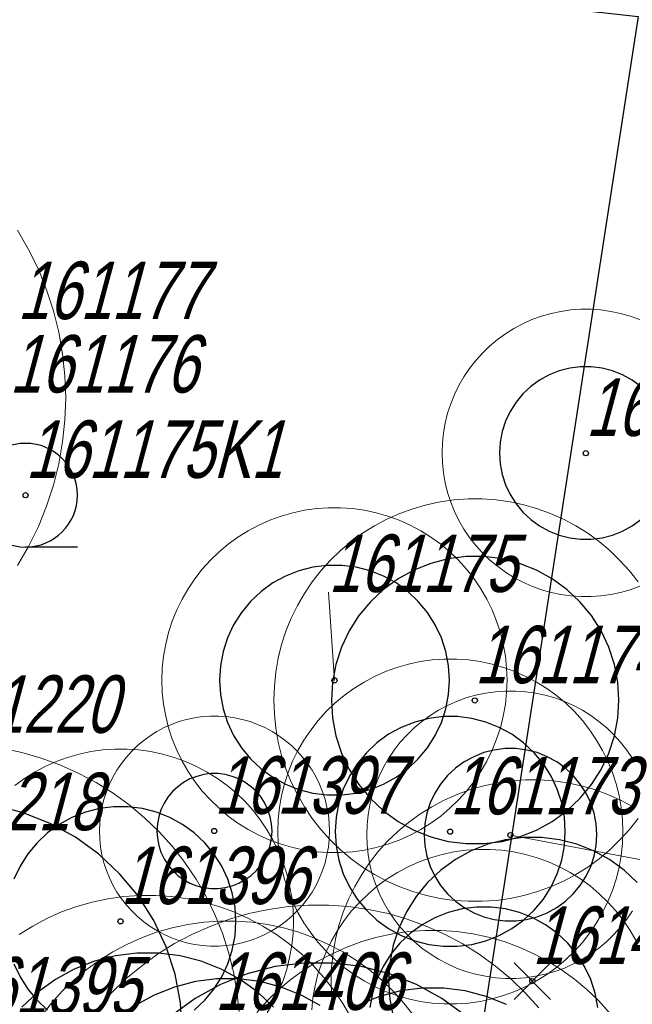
# Model space of a CAD drawing. Header units: metres. Extents: x 7419449 to 7420144, y 5549519 to 5549653.
# Tile 36 of 67: x 7419523 to 7419534, y 5549541 to 5549558. Entities that reach past the tile are written whole.
import ezdxf
from ezdxf.enums import TextEntityAlignment as Align

# ---------------------------------------------------------------- set-up
doc = ezdxf.new("R2010")
doc.units = ezdxf.units.M
doc.layers.add('_4_korony', color=7, linetype='Continuous', lineweight=25, true_color=0x7aa300)
for name, color, linetype, lineweight in [('_4_krzewy istniejące', 86, 'Continuous', 30), ('_4_NUMERY_PIKIET', 7, 'Continuous', 15), ('_4_SOD', 30, 'Continuous', 20), ('_4_USUNIĘCIE', 1, 'Continuous', 30)]:
    doc.layers.add(name, color=color, linetype=linetype, lineweight=lineweight)
doc.layers.add('_4_PUNKT_INWENTARYZACYJNY', color=7, linetype='Continuous')
doc.styles.add('STANDARD-Working1250', font='arial.ttf', dxfattribs={"height": 2.5})

# ---------------------------------------------------------------- blocks, each defined once
blk = doc.blocks.new('A$C38776EB9')
at = {"linetype": 'Continuous', "transparency": 33554623}
blk.add_line((-0.525, -0.525), (0, -0.525), dxfattribs=at)
blk.add_circle((0, 0), 0.525, dxfattribs=at)
blk = doc.blocks.new('usun. bez dec')
at = {"layer": '_4_USUNIĘCIE', "color": 30, "true_color": 0xf8991e}
for points in [[(-0.318, 0.318), (0.318, -0.318)], [(-0.318, -0.318), (0.318, 0.318)]]:
    blk.add_lwpolyline(points, dxfattribs=at)

msp = doc.modelspace()

# ---------------------------------------------------------------- linework, layer by layer
at = {"layer": '_4_korony', "linetype": 'Continuous', "flags": 128}
for points in [[(7419533.807, 5549551.96), (7419533.655, 5549552.07), (7419533.49, 5549552.161), (7419533.315, 5549552.231), (7419533.132, 5549552.277), (7419532.945, 5549552.301), (7419532.757, 5549552.301), (7419532.57, 5549552.277), (7419532.387, 5549552.231), (7419532.212, 5549552.161), (7419532.047, 5549552.07), (7419531.895, 5549551.96), (7419531.758, 5549551.831), (7419531.637, 5549551.686), (7419531.537, 5549551.527), (7419531.456, 5549551.356), (7419531.398, 5549551.177), (7419531.363, 5549550.992), (7419531.351, 5549550.804), (7419531.363, 5549550.616), (7419531.398, 5549550.431), (7419531.456, 5549550.252), (7419531.537, 5549550.081), (7419531.637, 5549549.922), (7419531.758, 5549549.777), (7419531.895, 5549549.648), (7419532.047, 5549549.538), (7419532.212, 5549549.447), (7419532.387, 5549549.377), (7419532.57, 5549549.331), (7419532.757, 5549549.307), (7419532.945, 5549549.307), (7419533.132, 5549549.331), (7419533.315, 5549549.377), (7419533.49, 5549549.447), (7419533.655, 5549549.538), (7419533.807, 5549549.648)], [(7419525.834, 5549540.745), (7419525.802, 5549541.246), (7419525.708, 5549541.74), (7419525.553, 5549542.217), (7419525.339, 5549542.672), (7419525.07, 5549543.096), (7419524.75, 5549543.483), (7419524.384, 5549543.827), (7419523.977, 5549544.122), (7419523.537, 5549544.364), (7419523.07, 5549544.549), (7419522.584, 5549544.674)], [(7419526.042, 5549541.116), (7419526.225, 5549541.288), (7419526.385, 5549541.481), (7419526.52, 5549541.693), (7419526.627, 5549541.921), (7419526.704, 5549542.16), (7419526.751, 5549542.406), (7419526.767, 5549542.657), (7419526.751, 5549542.908), (7419526.704, 5549543.154), (7419526.627, 5549543.393), (7419526.52, 5549543.621), (7419526.385, 5549543.833), (7419526.225, 5549544.026), (7419526.042, 5549544.198), (7419525.839, 5549544.346), (7419525.619, 5549544.467), (7419525.385, 5549544.559), (7419525.142, 5549544.622), (7419524.893, 5549544.653), (7419524.641, 5549544.653), (7419524.392, 5549544.622), (7419524.149, 5549544.559), (7419523.915, 5549544.467), (7419523.695, 5549544.346), (7419523.492, 5549544.198), (7419523.309, 5549544.026), (7419523.149, 5549543.833), (7419523.014, 5549543.621), (7419522.907, 5549543.393)], [(7419533.744, 5549543.333), (7419533.516, 5549543.548), (7419533.262, 5549543.733), (7419532.986, 5549543.884), (7419532.695, 5549544), (7419532.39, 5549544.078), (7419532.079, 5549544.117), (7419531.765, 5549544.117), (7419531.454, 5549544.078), (7419531.149, 5549544), (7419530.858, 5549543.884), (7419530.582, 5549543.733), (7419530.328, 5549543.548), (7419530.1, 5549543.333), (7419529.899, 5549543.091), (7419529.731, 5549542.826), (7419529.598, 5549542.542), (7419529.501, 5549542.244), (7419529.442, 5549541.935), (7419529.422, 5549541.622), (7419529.442, 5549541.309), (7419529.501, 5549541)], [(7419533.061, 5549541.163), (7419533.014, 5549541.409), (7419532.937, 5549541.648), (7419532.83, 5549541.876), (7419532.695, 5549542.088), (7419532.535, 5549542.281), (7419532.352, 5549542.453), (7419532.149, 5549542.601), (7419531.929, 5549542.722), (7419531.695, 5549542.814), (7419531.452, 5549542.877), (7419531.203, 5549542.908), (7419530.951, 5549542.908), (7419530.702, 5549542.877), (7419530.459, 5549542.814), (7419530.225, 5549542.722), (7419530.005, 5549542.601), (7419529.802, 5549542.453), (7419529.619, 5549542.281), (7419529.459, 5549542.088), (7419529.324, 5549541.876), (7419529.217, 5549541.648), (7419529.14, 5549541.409), (7419529.093, 5549541.163)], [(7419527.421, 5549541.168), (7419527.146, 5549541.426), (7419526.841, 5549541.647), (7419526.511, 5549541.828), (7419526.161, 5549541.967), (7419525.796, 5549542.061), (7419525.422, 5549542.108), (7419525.046, 5549542.108), (7419524.672, 5549542.061), (7419524.307, 5549541.967), (7419523.957, 5549541.828), (7419523.627, 5549541.647), (7419523.322, 5549541.426), (7419523.047, 5549541.168)], [(7419522.907, 5549541.921), (7419523.014, 5549541.693), (7419523.149, 5549541.481), (7419523.309, 5549541.288), (7419523.492, 5549541.116)], [(7419530.751, 5549541.025), (7419530.344, 5549541.32), (7419529.904, 5549541.562), (7419529.437, 5549541.747), (7419528.951, 5549541.872), (7419528.452, 5549541.935), (7419527.95, 5549541.935), (7419527.451, 5549541.872), (7419526.965, 5549541.747), (7419526.498, 5549541.562), (7419526.058, 5549541.32), (7419525.651, 5549541.025)], [(7419528.231, 5549541.198), (7419527.901, 5549541.379), (7419527.551, 5549541.518), (7419527.186, 5549541.612), (7419526.812, 5549541.659), (7419526.436, 5549541.659), (7419526.062, 5549541.612), (7419525.697, 5549541.518), (7419525.347, 5549541.379), (7419525.017, 5549541.198)], [(7419531.469, 5549541.217), (7419531.119, 5549541.356), (7419530.754, 5549541.45), (7419530.38, 5549541.497), (7419530.004, 5549541.497), (7419529.63, 5549541.45), (7419529.265, 5549541.356), (7419528.915, 5549541.217)]]:
    msp.add_lwpolyline(points, dxfattribs=at)
for points in [[(7419533.426, 5549546.506), (7419533.406, 5549546.819), (7419533.347, 5549547.128), (7419533.25, 5549547.426), (7419533.117, 5549547.71), (7419532.949, 5549547.975), (7419532.748, 5549548.217), (7419532.52, 5549548.432), (7419532.266, 5549548.617), (7419531.99, 5549548.768), (7419531.699, 5549548.884), (7419531.394, 5549548.962), (7419531.083, 5549549.001), (7419530.769, 5549549.001), (7419530.458, 5549548.962), (7419530.153, 5549548.884), (7419529.862, 5549548.768), (7419529.586, 5549548.617), (7419529.332, 5549548.432), (7419529.104, 5549548.217), (7419528.903, 5549547.975), (7419528.735, 5549547.71), (7419528.602, 5549547.426), (7419528.505, 5549547.128), (7419528.446, 5549546.819), (7419528.426, 5549546.506), (7419528.446, 5549546.193), (7419528.505, 5549545.884), (7419528.602, 5549545.586), (7419528.735, 5549545.302), (7419528.903, 5549545.037), (7419529.104, 5549544.795), (7419529.332, 5549544.58), (7419529.586, 5549544.395), (7419529.862, 5549544.244), (7419530.153, 5549544.128), (7419530.458, 5549544.05), (7419530.769, 5549544.011), (7419531.083, 5549544.011), (7419531.394, 5549544.05), (7419531.699, 5549544.128), (7419531.99, 5549544.244), (7419532.266, 5549544.395), (7419532.52, 5549544.58), (7419532.748, 5549544.795), (7419532.949, 5549545.037), (7419533.117, 5549545.302), (7419533.25, 5549545.586), (7419533.347, 5549545.884), (7419533.406, 5549546.193)], [(7419530.48, 5549546.854), (7419530.464, 5549547.105), (7419530.417, 5549547.351), (7419530.34, 5549547.59), (7419530.233, 5549547.818), (7419530.098, 5549548.03), (7419529.938, 5549548.223), (7419529.755, 5549548.395), (7419529.552, 5549548.543), (7419529.332, 5549548.664), (7419529.098, 5549548.756), (7419528.855, 5549548.819), (7419528.606, 5549548.85), (7419528.354, 5549548.85), (7419528.105, 5549548.819), (7419527.862, 5549548.756), (7419527.628, 5549548.664), (7419527.408, 5549548.543), (7419527.205, 5549548.395), (7419527.022, 5549548.223), (7419526.862, 5549548.03), (7419526.727, 5549547.818), (7419526.62, 5549547.59), (7419526.543, 5549547.351), (7419526.496, 5549547.105), (7419526.48, 5549546.854), (7419526.496, 5549546.603), (7419526.543, 5549546.357), (7419526.62, 5549546.118), (7419526.727, 5549545.89), (7419526.862, 5549545.678), (7419527.022, 5549545.485), (7419527.205, 5549545.313), (7419527.408, 5549545.165), (7419527.628, 5549545.044), (7419527.862, 5549544.952), (7419528.105, 5549544.889), (7419528.354, 5549544.858), (7419528.606, 5549544.858), (7419528.855, 5549544.889), (7419529.098, 5549544.952), (7419529.332, 5549545.044), (7419529.552, 5549545.165), (7419529.755, 5549545.313), (7419529.938, 5549545.485), (7419530.098, 5549545.678), (7419530.233, 5549545.89), (7419530.34, 5549546.118), (7419530.417, 5549546.357), (7419530.464, 5549546.603)], [(7419532.494, 5549544.223), (7419532.478, 5549544.474), (7419532.431, 5549544.72), (7419532.354, 5549544.959), (7419532.247, 5549545.187), (7419532.112, 5549545.399), (7419531.952, 5549545.592), (7419531.769, 5549545.764), (7419531.566, 5549545.912), (7419531.346, 5549546.033), (7419531.112, 5549546.125), (7419530.869, 5549546.188), (7419530.62, 5549546.219), (7419530.368, 5549546.219), (7419530.119, 5549546.188), (7419529.876, 5549546.125), (7419529.642, 5549546.033), (7419529.422, 5549545.912), (7419529.219, 5549545.764), (7419529.036, 5549545.592), (7419528.876, 5549545.399), (7419528.741, 5549545.187), (7419528.634, 5549544.959), (7419528.557, 5549544.72), (7419528.51, 5549544.474), (7419528.494, 5549544.223), (7419528.51, 5549543.972), (7419528.557, 5549543.726), (7419528.634, 5549543.487), (7419528.741, 5549543.259), (7419528.876, 5549543.047), (7419529.036, 5549542.854), (7419529.219, 5549542.682), (7419529.422, 5549542.534), (7419529.642, 5549542.413), (7419529.876, 5549542.321), (7419530.119, 5549542.258), (7419530.368, 5549542.227), (7419530.62, 5549542.227), (7419530.869, 5549542.258), (7419531.112, 5549542.321), (7419531.346, 5549542.413), (7419531.566, 5549542.534), (7419531.769, 5549542.682), (7419531.952, 5549542.854), (7419532.112, 5549543.047), (7419532.247, 5549543.259), (7419532.354, 5549543.487), (7419532.431, 5549543.726), (7419532.478, 5549543.972)], [(7419533.04, 5549544.166), (7419533.028, 5549544.354), (7419532.993, 5549544.539), (7419532.935, 5549544.718), (7419532.854, 5549544.889), (7419532.754, 5549545.048), (7419532.633, 5549545.193), (7419532.496, 5549545.322), (7419532.344, 5549545.432), (7419532.179, 5549545.523), (7419532.004, 5549545.593), (7419531.821, 5549545.639), (7419531.634, 5549545.663), (7419531.446, 5549545.663), (7419531.259, 5549545.639), (7419531.076, 5549545.593), (7419530.901, 5549545.523), (7419530.736, 5549545.432), (7419530.584, 5549545.322), (7419530.447, 5549545.193), (7419530.326, 5549545.048), (7419530.226, 5549544.889), (7419530.145, 5549544.718), (7419530.087, 5549544.539), (7419530.052, 5549544.354), (7419530.04, 5549544.166), (7419530.052, 5549543.978), (7419530.087, 5549543.793), (7419530.145, 5549543.614), (7419530.226, 5549543.443), (7419530.326, 5549543.284), (7419530.447, 5549543.139), (7419530.584, 5549543.01), (7419530.736, 5549542.9), (7419530.901, 5549542.809), (7419531.076, 5549542.739), (7419531.259, 5549542.693), (7419531.446, 5549542.669), (7419531.634, 5549542.669), (7419531.821, 5549542.693), (7419532.004, 5549542.739), (7419532.179, 5549542.809), (7419532.344, 5549542.9), (7419532.496, 5549543.01), (7419532.633, 5549543.139), (7419532.754, 5549543.284), (7419532.854, 5549543.443), (7419532.935, 5549543.614), (7419532.993, 5549543.793), (7419533.028, 5549543.978)], [(7419527.394, 5549544.23), (7419527.386, 5549544.355), (7419527.363, 5549544.479), (7419527.324, 5549544.598), (7419527.27, 5549544.712), (7419527.203, 5549544.818), (7419527.123, 5549544.915), (7419527.031, 5549545.001), (7419526.93, 5549545.074), (7419526.82, 5549545.135), (7419526.703, 5549545.181), (7419526.581, 5549545.212), (7419526.457, 5549545.228), (7419526.331, 5549545.228), (7419526.207, 5549545.212), (7419526.085, 5549545.181), (7419525.968, 5549545.135), (7419525.858, 5549545.074), (7419525.757, 5549545.001), (7419525.665, 5549544.915), (7419525.585, 5549544.818), (7419525.518, 5549544.712), (7419525.464, 5549544.598), (7419525.425, 5549544.479), (7419525.402, 5549544.355), (7419525.394, 5549544.23), (7419525.402, 5549544.105), (7419525.425, 5549543.981), (7419525.464, 5549543.862), (7419525.518, 5549543.748), (7419525.585, 5549543.642), (7419525.665, 5549543.545), (7419525.757, 5549543.459), (7419525.858, 5549543.386), (7419525.968, 5549543.325), (7419526.085, 5549543.279), (7419526.207, 5549543.248), (7419526.331, 5549543.232), (7419526.457, 5549543.232), (7419526.581, 5549543.248), (7419526.703, 5549543.279), (7419526.82, 5549543.325), (7419526.93, 5549543.386), (7419527.031, 5549543.459), (7419527.123, 5549543.545), (7419527.203, 5549543.642), (7419527.27, 5549543.748), (7419527.324, 5549543.862), (7419527.363, 5549543.981), (7419527.386, 5549544.105)]]:
    msp.add_lwpolyline(points, close=True, dxfattribs=at)
at = {"layer": '_4_krzewy istniejące', "elevation": 10.18}
msp.add_lwpolyline([(7419533.763, 5549558.395), (7419528.84, 5549526.525), (7419523.94, 5549526.59), (7419483.43, 5549529.18), (7419454.642, 5549530.858), (7419457.792, 5549566.805), (7419533.763, 5549558.395)], dxfattribs=at)
at = {"layer": '_4_NUMERY_PIKIET'}
for points in [[(7419528.48, 5549546.85), (7419528.375, 5549548.382)], [(7419531.54, 5549544.16), (7419534.461, 5549543.609)]]:
    msp.add_lwpolyline(points, dxfattribs=at)
at = {"layer": '_4_PUNKT_INWENTARYZACYJNY'}
for centre in [(7419532.85, 5549550.8), (7419523.11, 5549550.07), (7419528.48, 5549546.85), (7419530.92, 5549546.5), (7419526.39, 5549544.23), (7419530.49, 5549544.22), (7419531.54, 5549544.16), (7419524.76, 5549542.66), (7419531.92, 5549541.62)]:
    msp.add_circle(centre, 0.045, dxfattribs=at)
at = {"layer": '_4_SOD', "flags": 128}
for points in [[(7419522.971, 5549548.845), (7419523.163, 5549549.178), (7419523.332, 5549549.523), (7419523.475, 5549549.879), (7419523.594, 5549550.244), (7419523.687, 5549550.616), (7419523.753, 5549550.995), (7419523.794, 5549551.376), (7419523.807, 5549551.76), (7419523.794, 5549552.144), (7419523.753, 5549552.525), (7419523.687, 5549552.904), (7419523.594, 5549553.276), (7419523.475, 5549553.641), (7419523.332, 5549553.997), (7419523.163, 5549554.342), (7419522.971, 5549554.675)], [(7419533.788, 5549553.122), (7419533.624, 5549553.182), (7419533.456, 5549553.23), (7419533.285, 5549553.266), (7419533.112, 5549553.29), (7419532.938, 5549553.302), (7419532.764, 5549553.302), (7419532.59, 5549553.29), (7419532.417, 5549553.266), (7419532.246, 5549553.23), (7419532.078, 5549553.182), (7419531.914, 5549553.122), (7419531.755, 5549553.051), (7419531.601, 5549552.969), (7419531.453, 5549552.877), (7419531.312, 5549552.774), (7419531.178, 5549552.662), (7419531.053, 5549552.541), (7419530.936, 5549552.411), (7419530.828, 5549552.273), (7419530.731, 5549552.129), (7419530.644, 5549551.978), (7419530.567, 5549551.821), (7419530.502, 5549551.659), (7419530.448, 5549551.493), (7419530.406, 5549551.324), (7419530.375, 5549551.152), (7419530.357, 5549550.978), (7419530.351, 5549550.804), (7419530.357, 5549550.63), (7419530.375, 5549550.456), (7419530.406, 5549550.284), (7419530.448, 5549550.115), (7419530.502, 5549549.949), (7419530.567, 5549549.787), (7419530.644, 5549549.63), (7419530.731, 5549549.479), (7419530.828, 5549549.335), (7419530.936, 5549549.197), (7419531.053, 5549549.067), (7419531.178, 5549548.946), (7419531.312, 5549548.834), (7419531.453, 5549548.731), (7419531.601, 5549548.639), (7419531.755, 5549548.557), (7419531.914, 5549548.486), (7419532.078, 5549548.426), (7419532.246, 5549548.378), (7419532.417, 5549548.342), (7419532.59, 5549548.318), (7419532.764, 5549548.306), (7419532.938, 5549548.306), (7419533.112, 5549548.318), (7419533.285, 5549548.342), (7419533.456, 5549548.378), (7419533.624, 5549548.426), (7419533.788, 5549548.486)], [(7419533.758, 5549548.563), (7419533.607, 5549548.756), (7419533.444, 5549548.937), (7419533.268, 5549549.107), (7419533.081, 5549549.264), (7419532.883, 5549549.408), (7419532.676, 5549549.537), (7419532.46, 5549549.652), (7419532.237, 5549549.751), (7419532.008, 5549549.835), (7419531.773, 5549549.902), (7419531.534, 5549549.953), (7419531.292, 5549549.987), (7419531.048, 5549550.004), (7419530.804, 5549550.004), (7419530.56, 5549549.987), (7419530.318, 5549549.953), (7419530.079, 5549549.902), (7419529.844, 5549549.835), (7419529.615, 5549549.751), (7419529.392, 5549549.652), (7419529.176, 5549549.537), (7419528.969, 5549549.408), (7419528.771, 5549549.264), (7419528.584, 5549549.107), (7419528.408, 5549548.937), (7419528.245, 5549548.756), (7419528.094, 5549548.563), (7419527.958, 5549548.361), (7419527.836, 5549548.149), (7419527.729, 5549547.93), (7419527.637, 5549547.703), (7419527.562, 5549547.471), (7419527.502, 5549547.234), (7419527.46, 5549546.993), (7419527.435, 5549546.75), (7419527.426, 5549546.506), (7419527.435, 5549546.262), (7419527.46, 5549546.019), (7419527.502, 5549545.778), (7419527.562, 5549545.541), (7419527.637, 5549545.309), (7419527.729, 5549545.082), (7419527.836, 5549544.863), (7419527.958, 5549544.651), (7419528.094, 5549544.449), (7419528.245, 5549544.256), (7419528.408, 5549544.075), (7419528.584, 5549543.905), (7419528.771, 5549543.748), (7419528.969, 5549543.604), (7419529.176, 5549543.475), (7419529.392, 5549543.36), (7419529.615, 5549543.261), (7419529.844, 5549543.177), (7419530.079, 5549543.11), (7419530.318, 5549543.059), (7419530.56, 5549543.025), (7419530.804, 5549543.008), (7419531.048, 5549543.008), (7419531.292, 5549543.025), (7419531.534, 5549543.059), (7419531.773, 5549543.11), (7419532.008, 5549543.177), (7419532.237, 5549543.261), (7419532.46, 5549543.36), (7419532.676, 5549543.475), (7419532.883, 5549543.604), (7419533.081, 5549543.748), (7419533.268, 5549543.905), (7419533.444, 5549544.075), (7419533.607, 5549544.256), (7419533.758, 5549544.449)], [(7419533.66, 5549545.491), (7419533.563, 5549545.635), (7419533.455, 5549545.773), (7419533.338, 5549545.903), (7419533.213, 5549546.024), (7419533.079, 5549546.136), (7419532.938, 5549546.239), (7419532.79, 5549546.331), (7419532.636, 5549546.413), (7419532.477, 5549546.484), (7419532.313, 5549546.544), (7419532.145, 5549546.592), (7419531.974, 5549546.628), (7419531.801, 5549546.652), (7419531.627, 5549546.664), (7419531.453, 5549546.664), (7419531.279, 5549546.652), (7419531.106, 5549546.628), (7419530.935, 5549546.592), (7419530.767, 5549546.544), (7419530.603, 5549546.484), (7419530.444, 5549546.413), (7419530.29, 5549546.331), (7419530.142, 5549546.239), (7419530.001, 5549546.136), (7419529.867, 5549546.024), (7419529.742, 5549545.903), (7419529.625, 5549545.773), (7419529.517, 5549545.635), (7419529.42, 5549545.491), (7419529.333, 5549545.34), (7419529.256, 5549545.183), (7419529.191, 5549545.021), (7419529.137, 5549544.855), (7419529.095, 5549544.686), (7419529.064, 5549544.514), (7419529.046, 5549544.34), (7419529.04, 5549544.166), (7419529.046, 5549543.992), (7419529.064, 5549543.818), (7419529.095, 5549543.646), (7419529.137, 5549543.477), (7419529.191, 5549543.311), (7419529.256, 5549543.149), (7419529.333, 5549542.992), (7419529.42, 5549542.841), (7419529.517, 5549542.697), (7419529.625, 5549542.559), (7419529.742, 5549542.429), (7419529.867, 5549542.308), (7419530.001, 5549542.196), (7419530.142, 5549542.093), (7419530.29, 5549542.001), (7419530.444, 5549541.919), (7419530.603, 5549541.848), (7419530.767, 5549541.788), (7419530.935, 5549541.74), (7419531.106, 5549541.704), (7419531.279, 5549541.68), (7419531.453, 5549541.668), (7419531.627, 5549541.668), (7419531.801, 5549541.68), (7419531.974, 5549541.704), (7419532.145, 5549541.74), (7419532.313, 5549541.788), (7419532.477, 5549541.848), (7419532.636, 5549541.919), (7419532.79, 5549542.001), (7419532.938, 5549542.093), (7419533.079, 5549542.196), (7419533.213, 5549542.308), (7419533.338, 5549542.429), (7419533.455, 5549542.559), (7419533.563, 5549542.697), (7419533.66, 5549542.841)], [(7419526.822, 5549541.094), (7419526.785, 5549541.441), (7419526.725, 5549541.785), (7419526.64, 5549542.123), (7419526.532, 5549542.455), (7419526.402, 5549542.779), (7419526.249, 5549543.092), (7419526.074, 5549543.395), (7419525.879, 5549543.684), (7419525.664, 5549543.959), (7419525.431, 5549544.218), (7419525.18, 5549544.461), (7419524.912, 5549544.685), (7419524.63, 5549544.89), (7419524.334, 5549545.075), (7419524.026, 5549545.239), (7419523.707, 5549545.381), (7419523.379, 5549545.5), (7419523.044, 5549545.596), (7419522.702, 5549545.669)], [(7419527.311, 5549541.067), (7419527.416, 5549541.249), (7419527.508, 5549541.437), (7419527.586, 5549541.631), (7419527.651, 5549541.83), (7419527.701, 5549542.033), (7419527.738, 5549542.239), (7419527.76, 5549542.448), (7419527.767, 5549542.657), (7419527.76, 5549542.866), (7419527.738, 5549543.075), (7419527.701, 5549543.281), (7419527.651, 5549543.484), (7419527.586, 5549543.683), (7419527.508, 5549543.877), (7419527.416, 5549544.065), (7419527.311, 5549544.247), (7419527.194, 5549544.42), (7419527.065, 5549544.585), (7419526.925, 5549544.741), (7419526.774, 5549544.886), (7419526.614, 5549545.021), (7419526.445, 5549545.144), (7419526.267, 5549545.255), (7419526.082, 5549545.353), (7419525.891, 5549545.439), (7419525.694, 5549545.51), (7419525.493, 5549545.568), (7419525.288, 5549545.611), (7419525.081, 5549545.641), (7419524.872, 5549545.655), (7419524.662, 5549545.655), (7419524.453, 5549545.641), (7419524.246, 5549545.611), (7419524.041, 5549545.568), (7419523.84, 5549545.51), (7419523.643, 5549545.439), (7419523.452, 5549545.353), (7419523.267, 5549545.255), (7419523.089, 5549545.144), (7419522.92, 5549545.021)], [(7419533.672, 5549544.653), (7419533.456, 5549544.768), (7419533.233, 5549544.867), (7419533.004, 5549544.951), (7419532.769, 5549545.018), (7419532.53, 5549545.069), (7419532.288, 5549545.103), (7419532.044, 5549545.12), (7419531.8, 5549545.12), (7419531.556, 5549545.103), (7419531.314, 5549545.069), (7419531.075, 5549545.018), (7419530.84, 5549544.951), (7419530.611, 5549544.867), (7419530.388, 5549544.768), (7419530.172, 5549544.653), (7419529.965, 5549544.524), (7419529.767, 5549544.38), (7419529.58, 5549544.223), (7419529.404, 5549544.053), (7419529.241, 5549543.872), (7419529.09, 5549543.679), (7419528.954, 5549543.477), (7419528.832, 5549543.265), (7419528.725, 5549543.046), (7419528.633, 5549542.819), (7419528.558, 5549542.587), (7419528.498, 5549542.35), (7419528.456, 5549542.109), (7419528.431, 5549541.866), (7419528.422, 5549541.622), (7419528.431, 5549541.378), (7419528.456, 5549541.135)], [(7419533.726, 5549542.32), (7419533.621, 5549542.502), (7419533.504, 5549542.675), (7419533.375, 5549542.84), (7419533.235, 5549542.996), (7419533.084, 5549543.141), (7419532.924, 5549543.276), (7419532.755, 5549543.399), (7419532.577, 5549543.51), (7419532.392, 5549543.608), (7419532.201, 5549543.694), (7419532.004, 5549543.765), (7419531.803, 5549543.823), (7419531.598, 5549543.866), (7419531.391, 5549543.896), (7419531.182, 5549543.91), (7419530.972, 5549543.91), (7419530.763, 5549543.896), (7419530.556, 5549543.866), (7419530.351, 5549543.823), (7419530.15, 5549543.765), (7419529.953, 5549543.694), (7419529.762, 5549543.608), (7419529.577, 5549543.51), (7419529.399, 5549543.399), (7419529.23, 5549543.276), (7419529.07, 5549543.141), (7419528.919, 5549542.996), (7419528.779, 5549542.84), (7419528.65, 5549542.675), (7419528.533, 5549542.502), (7419528.428, 5549542.32), (7419528.336, 5549542.132), (7419528.258, 5549541.938), (7419528.193, 5549541.739), (7419528.143, 5549541.536), (7419528.106, 5549541.33), (7419528.084, 5549541.121)], [(7419528.766, 5549540.992), (7419528.626, 5549541.234), (7419528.47, 5549541.465), (7419528.298, 5549541.685), (7419528.111, 5549541.893), (7419527.911, 5549542.087), (7419527.697, 5549542.266), (7419527.471, 5549542.43), (7419527.234, 5549542.578), (7419526.987, 5549542.709), (7419526.732, 5549542.823), (7419526.47, 5549542.918), (7419526.202, 5549542.995), (7419525.929, 5549543.053), (7419525.652, 5549543.092), (7419525.374, 5549543.112), (7419525.094, 5549543.112), (7419524.816, 5549543.092), (7419524.539, 5549543.053), (7419524.266, 5549542.995), (7419523.998, 5549542.918), (7419523.736, 5549542.823), (7419523.481, 5549542.709), (7419523.234, 5549542.578), (7419522.997, 5549542.43)], [(7419532.031, 5549541.157), (7419531.798, 5549541.416), (7419531.547, 5549541.659), (7419531.279, 5549541.883), (7419530.997, 5549542.088), (7419530.701, 5549542.273), (7419530.393, 5549542.437), (7419530.074, 5549542.579), (7419529.746, 5549542.698), (7419529.411, 5549542.794), (7419529.069, 5549542.867), (7419528.724, 5549542.916), (7419528.375, 5549542.94), (7419528.027, 5549542.94), (7419527.678, 5549542.916), (7419527.333, 5549542.867), (7419526.991, 5549542.794), (7419526.656, 5549542.698), (7419526.328, 5549542.579), (7419526.009, 5549542.437), (7419525.701, 5549542.273), (7419525.405, 5549542.088), (7419525.123, 5549541.883), (7419524.855, 5549541.659), (7419524.604, 5549541.416), (7419524.371, 5549541.157)], [(7419529.86, 5549541.016), (7419529.688, 5549541.236), (7419529.501, 5549541.444), (7419529.301, 5549541.638), (7419529.087, 5549541.817), (7419528.861, 5549541.981), (7419528.624, 5549542.129), (7419528.377, 5549542.26), (7419528.122, 5549542.374), (7419527.86, 5549542.469), (7419527.592, 5549542.546), (7419527.319, 5549542.604), (7419527.042, 5549542.643), (7419526.764, 5549542.663), (7419526.484, 5549542.663), (7419526.206, 5549542.643), (7419525.929, 5549542.604), (7419525.656, 5549542.546), (7419525.388, 5549542.469), (7419525.126, 5549542.374), (7419524.871, 5549542.26), (7419524.624, 5549542.129), (7419524.387, 5549541.981), (7419524.161, 5549541.817), (7419523.947, 5549541.638), (7419523.747, 5549541.444), (7419523.56, 5549541.236), (7419523.388, 5549541.016)], [(7419533.256, 5549541.074), (7419533.069, 5549541.282), (7419532.869, 5549541.476), (7419532.655, 5549541.655), (7419532.429, 5549541.819), (7419532.192, 5549541.967), (7419531.945, 5549542.098), (7419531.69, 5549542.212), (7419531.428, 5549542.307), (7419531.16, 5549542.384), (7419530.887, 5549542.442), (7419530.61, 5549542.481), (7419530.332, 5549542.501), (7419530.052, 5549542.501), (7419529.774, 5549542.481), (7419529.497, 5549542.442), (7419529.224, 5549542.384), (7419528.956, 5549542.307), (7419528.694, 5549542.212), (7419528.439, 5549542.098), (7419528.192, 5549541.967), (7419527.955, 5549541.819), (7419527.729, 5549541.655), (7419527.515, 5549541.476), (7419527.315, 5549541.282), (7419527.128, 5549541.074)]]:
    msp.add_lwpolyline(points, dxfattribs=at)
for points in [[(7419531.48, 5549546.854), (7419531.473, 5549547.063), (7419531.451, 5549547.272), (7419531.414, 5549547.478), (7419531.364, 5549547.681), (7419531.299, 5549547.88), (7419531.221, 5549548.074), (7419531.129, 5549548.262), (7419531.024, 5549548.444), (7419530.907, 5549548.617), (7419530.778, 5549548.782), (7419530.638, 5549548.938), (7419530.487, 5549549.083), (7419530.327, 5549549.218), (7419530.158, 5549549.341), (7419529.98, 5549549.452), (7419529.795, 5549549.55), (7419529.604, 5549549.636), (7419529.407, 5549549.707), (7419529.206, 5549549.765), (7419529.001, 5549549.808), (7419528.794, 5549549.838), (7419528.585, 5549549.852), (7419528.375, 5549549.852), (7419528.166, 5549549.838), (7419527.959, 5549549.808), (7419527.754, 5549549.765), (7419527.553, 5549549.707), (7419527.356, 5549549.636), (7419527.165, 5549549.55), (7419526.98, 5549549.452), (7419526.802, 5549549.341), (7419526.633, 5549549.218), (7419526.473, 5549549.083), (7419526.322, 5549548.938), (7419526.182, 5549548.782), (7419526.053, 5549548.617), (7419525.936, 5549548.444), (7419525.831, 5549548.262), (7419525.739, 5549548.074), (7419525.661, 5549547.88), (7419525.596, 5549547.681), (7419525.546, 5549547.478), (7419525.509, 5549547.272), (7419525.487, 5549547.063), (7419525.48, 5549546.854), (7419525.487, 5549546.645), (7419525.509, 5549546.436), (7419525.546, 5549546.23), (7419525.596, 5549546.027), (7419525.661, 5549545.828), (7419525.739, 5549545.634), (7419525.831, 5549545.446), (7419525.936, 5549545.264), (7419526.053, 5549545.091), (7419526.182, 5549544.926), (7419526.322, 5549544.77), (7419526.473, 5549544.625), (7419526.633, 5549544.49), (7419526.802, 5549544.367), (7419526.98, 5549544.256), (7419527.165, 5549544.158), (7419527.356, 5549544.072), (7419527.553, 5549544.001), (7419527.754, 5549543.943), (7419527.959, 5549543.9), (7419528.166, 5549543.87), (7419528.375, 5549543.856), (7419528.585, 5549543.856), (7419528.794, 5549543.87), (7419529.001, 5549543.9), (7419529.206, 5549543.943), (7419529.407, 5549544.001), (7419529.604, 5549544.072), (7419529.795, 5549544.158), (7419529.98, 5549544.256), (7419530.158, 5549544.367), (7419530.327, 5549544.49), (7419530.487, 5549544.625), (7419530.638, 5549544.77), (7419530.778, 5549544.926), (7419530.907, 5549545.091), (7419531.024, 5549545.264), (7419531.129, 5549545.446), (7419531.221, 5549545.634), (7419531.299, 5549545.828), (7419531.364, 5549546.027), (7419531.414, 5549546.23), (7419531.451, 5549546.436), (7419531.473, 5549546.645)], [(7419533.494, 5549544.223), (7419533.487, 5549544.432), (7419533.465, 5549544.641), (7419533.428, 5549544.847), (7419533.378, 5549545.05), (7419533.313, 5549545.249), (7419533.235, 5549545.443), (7419533.143, 5549545.631), (7419533.038, 5549545.813), (7419532.921, 5549545.986), (7419532.792, 5549546.151), (7419532.652, 5549546.307), (7419532.501, 5549546.452), (7419532.341, 5549546.587), (7419532.172, 5549546.71), (7419531.994, 5549546.821), (7419531.809, 5549546.919), (7419531.618, 5549547.005), (7419531.421, 5549547.076), (7419531.22, 5549547.134), (7419531.015, 5549547.177), (7419530.808, 5549547.207), (7419530.599, 5549547.221), (7419530.389, 5549547.221), (7419530.18, 5549547.207), (7419529.973, 5549547.177), (7419529.768, 5549547.134), (7419529.567, 5549547.076), (7419529.37, 5549547.005), (7419529.179, 5549546.919), (7419528.994, 5549546.821), (7419528.816, 5549546.71), (7419528.647, 5549546.587), (7419528.487, 5549546.452), (7419528.336, 5549546.307), (7419528.196, 5549546.151), (7419528.067, 5549545.986), (7419527.95, 5549545.813), (7419527.845, 5549545.631), (7419527.753, 5549545.443), (7419527.675, 5549545.249), (7419527.61, 5549545.05), (7419527.56, 5549544.847), (7419527.523, 5549544.641), (7419527.501, 5549544.432), (7419527.494, 5549544.223), (7419527.501, 5549544.014), (7419527.523, 5549543.805), (7419527.56, 5549543.599), (7419527.61, 5549543.396), (7419527.675, 5549543.197), (7419527.753, 5549543.003), (7419527.845, 5549542.815), (7419527.95, 5549542.633), (7419528.067, 5549542.46), (7419528.196, 5549542.295), (7419528.336, 5549542.139), (7419528.487, 5549541.994), (7419528.647, 5549541.859), (7419528.816, 5549541.736), (7419528.994, 5549541.625), (7419529.179, 5549541.527), (7419529.37, 5549541.441), (7419529.567, 5549541.37), (7419529.768, 5549541.312), (7419529.973, 5549541.269), (7419530.18, 5549541.239), (7419530.389, 5549541.225), (7419530.599, 5549541.225), (7419530.808, 5549541.239), (7419531.015, 5549541.269), (7419531.22, 5549541.312), (7419531.421, 5549541.37), (7419531.618, 5549541.441), (7419531.809, 5549541.527), (7419531.994, 5549541.625), (7419532.172, 5549541.736), (7419532.341, 5549541.859), (7419532.501, 5549541.994), (7419532.652, 5549542.139), (7419532.792, 5549542.295), (7419532.921, 5549542.46), (7419533.038, 5549542.633), (7419533.143, 5549542.815), (7419533.235, 5549543.003), (7419533.313, 5549543.197), (7419533.378, 5549543.396), (7419533.428, 5549543.599), (7419533.465, 5549543.805), (7419533.487, 5549544.014)], [(7419528.394, 5549544.23), (7419528.389, 5549544.37), (7419528.375, 5549544.508), (7419528.35, 5549544.646), (7419528.317, 5549544.781), (7419528.273, 5549544.914), (7419528.221, 5549545.043), (7419528.16, 5549545.169), (7419528.09, 5549545.29), (7419528.012, 5549545.406), (7419527.926, 5549545.516), (7419527.833, 5549545.619), (7419527.732, 5549545.716), (7419527.625, 5549545.806), (7419527.512, 5549545.888), (7419527.394, 5549545.962), (7419527.271, 5549546.028), (7419527.143, 5549546.084), (7419527.012, 5549546.132), (7419526.878, 5549546.171), (7419526.741, 5549546.2), (7419526.603, 5549546.219), (7419526.464, 5549546.229), (7419526.324, 5549546.229), (7419526.185, 5549546.219), (7419526.047, 5549546.2), (7419525.91, 5549546.171), (7419525.776, 5549546.132), (7419525.645, 5549546.084), (7419525.517, 5549546.028), (7419525.394, 5549545.962), (7419525.276, 5549545.888), (7419525.163, 5549545.806), (7419525.056, 5549545.716), (7419524.955, 5549545.619), (7419524.862, 5549545.516), (7419524.776, 5549545.406), (7419524.698, 5549545.29), (7419524.628, 5549545.169), (7419524.567, 5549545.043), (7419524.515, 5549544.914), (7419524.471, 5549544.781), (7419524.438, 5549544.646), (7419524.413, 5549544.508), (7419524.399, 5549544.37), (7419524.394, 5549544.23), (7419524.399, 5549544.09), (7419524.413, 5549543.952), (7419524.438, 5549543.814), (7419524.471, 5549543.679), (7419524.515, 5549543.546), (7419524.567, 5549543.417), (7419524.628, 5549543.291), (7419524.698, 5549543.17), (7419524.776, 5549543.054), (7419524.862, 5549542.944), (7419524.955, 5549542.841), (7419525.056, 5549542.744), (7419525.163, 5549542.654), (7419525.276, 5549542.572), (7419525.394, 5549542.498), (7419525.517, 5549542.432), (7419525.645, 5549542.376), (7419525.776, 5549542.328), (7419525.91, 5549542.289), (7419526.047, 5549542.26), (7419526.185, 5549542.241), (7419526.324, 5549542.231), (7419526.464, 5549542.231), (7419526.603, 5549542.241), (7419526.741, 5549542.26), (7419526.878, 5549542.289), (7419527.012, 5549542.328), (7419527.143, 5549542.376), (7419527.271, 5549542.432), (7419527.394, 5549542.498), (7419527.512, 5549542.572), (7419527.625, 5549542.654), (7419527.732, 5549542.744), (7419527.833, 5549542.841), (7419527.926, 5549542.944), (7419528.012, 5549543.054), (7419528.09, 5549543.17), (7419528.16, 5549543.291), (7419528.221, 5549543.417), (7419528.273, 5549543.546), (7419528.317, 5549543.679), (7419528.35, 5549543.814), (7419528.375, 5549543.952), (7419528.389, 5549544.09)]]:
    msp.add_lwpolyline(points, close=True, dxfattribs=at)

# ---------------------------------------------------------------- block references
at = {"layer": '_4_krzewy istniejące', "transparency": 33554687, "xscale": -1.716736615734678, "yscale": 1.716736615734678, "zscale": 1.716736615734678}
msp.add_blockref('A$C38776EB9', (7419523.11, 5549550.07), dxfattribs=at)
at = {"layer": '_4_USUNIĘCIE'}
msp.add_blockref('usun. bez dec', (7419531.92, 5549541.62), dxfattribs=at)

# ---------------------------------------------------------------- texts
at = {"layer": '_4_NUMERY_PIKIET', "style": 'STANDARD-Working1250', "oblique": 15, "width": 0.7}
for s, p in [('161177', (7419522.967, 5549552.831)), ('161176', (7419522.831, 5549551.554)), ('161168', (7419532.85, 5549550.8)), ('161175K1', (7419523.11, 5549550.07)), ('161175', (7419528.375, 5549548.086)), ('161174', (7419530.92, 5549546.5)), ('161220', (7419521.43, 5549545.638)), ('161397', (7419526.39, 5549544.23)), ('161173', (7419530.49, 5549544.22)), ('161218', (7419521.145, 5549543.944)), ('161396', (7419524.76, 5549542.66)), ('161405', (7419531.92, 5549541.62)), ('161395', (7419521.83, 5549540.74)), ('161406', (7419526.4, 5549540.82))]:
    msp.add_text(s, height=1, dxfattribs=at).set_placement(p, align=Align.BOTTOM_LEFT)

doc.saveas('drawing.dxf')
